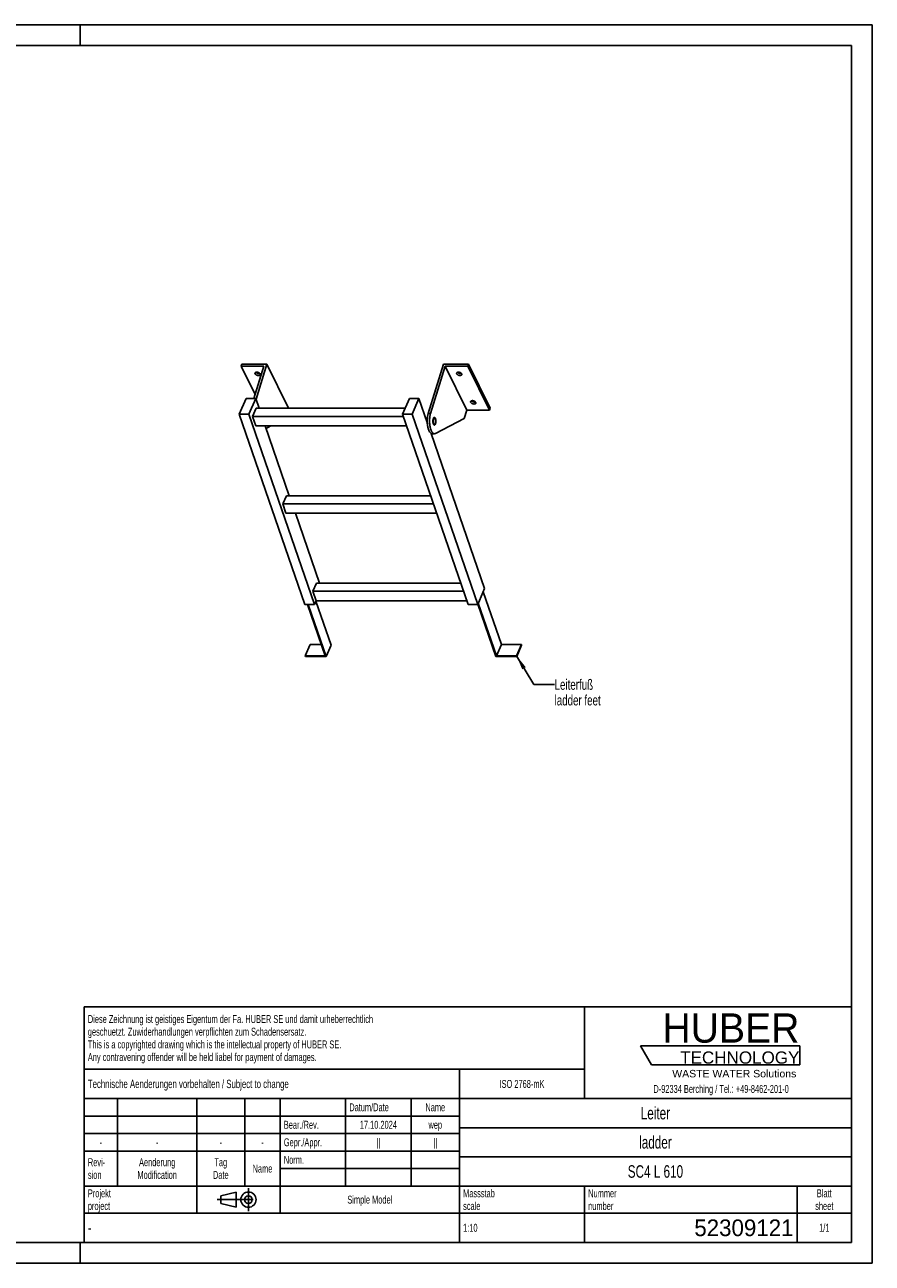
# Model space of a CAD drawing. Header units: millimetres. Extents: x 0 to 4200, y 0 to 2970.
# Tile 2 of 2: x 2167 to 4200, y 0 to 2970. Entities that reach past the tile are written whole.
import ezdxf

# ---------------------------------------------------------------- set-up
doc = ezdxf.new("R2010")
doc.units = ezdxf.units.MM
doc.header["$LTSCALE"] = 231
doc.linetypes.add('CENTER', pattern=[0.6, 0.375, -0.075, 0.075, -0.075])
doc.layers.get('0').update_dxf_attribs({"linetype": 'CONTINUOUS'})
for name, color, linetype in [('005_AXIS', 7, 'CONTINUOUS'), ('053_NOTES', 7, 'CONTINUOUS'), ('HUBER_Logo_BL1', 7, 'CONTINUOUS')]:
    doc.layers.add(name, color=color, linetype=linetype)
doc.styles.get("Standard").update_dxf_attribs({"font": 'txt', "width": 0.7})
doc.styles.add('TEXTSTYLE_2', font='txt')
doc.styles.add('TEXTSTYLE_3', font='arial.ttf')
doc.styles.add('TEXTSTYLE_5', font='txt', dxfattribs={"width": 0.8})
doc.styles.add('TEXTSTYLE_6', font='txt')
doc.dimstyles.get("Standard").update_dxf_attribs({"dimtxt": 25, "dimasz": 35, "dimexe": 2, "dimexo": 1, "dimtad": 1, "dimtxsty": 'Standard', "dimblk": '_FILLED', "dimblk1": '_FILLED', "dimblk2": '_FILLED', "dimcen": 0.09, "dimazin": 2, "dimtol": 1, "dimtp": 0.01, "dimtm": 0.01, "dimtfac": 1, "dimtofl": 0, "dimtmove": 0, "dimatfit": 3, "dimldrblk": '_FILLED', "dimfxl": 1, "dimtolj": 1, "dimarcsym": 0})

# ---------------------------------------------------------------- blocks, each defined once
blk = doc.blocks.new('HUBER_LOGO_BL1', base_point=(3837.5, 503.7))
at = {"layer": 'HUBER_Logo_BL1', "color": 5, "linetype": 'Continuous'}
for p, q in [((4026.4, 521), (3643.9, 521)), ((3643.9, 521), (3670.9, 476)), ((4026.4, 521), (4026.4, 476)), ((3670.9, 476), (4026.4, 476))]:
    blk.add_line(p, q, dxfattribs=at)
at = {"layer": 'HUBER_Logo_BL1', "color": 2, "linetype": 'Continuous', "attachment_point": 3, "line_spacing_factor": 0.78}
for s, insert, char_height, width, style in [('HUBER\\P\\fArial;\\H29.25;TECHNOLOGY ', (4025.4, 599.1), 70.2, 387.672, 'TEXTSTYLE_2'), ('WASTE WATER Solutions', (4018, 463.6), 18, 297.033, 'TEXTSTYLE_3')]:
    blk.add_mtext(s, dxfattribs=dict(at, insert=insert, char_height=char_height, width=width, style=style))
at = {"layer": 'HUBER_Logo_BL1', "color": 2, "linetype": 'Continuous', "insert": (3837.5, 427.4), "char_height": 19, "width": 810.893, "attachment_point": 2, "line_spacing_factor": 0.96}
blk.add_mtext('D-92334 Berching / Tel.: +49-8462-201-0', dxfattribs=at)
blk = doc.blocks.new('PROJEKTIONSMETHODE_1_BL2', base_point=(2680, 152.5))
at = {"color": 2, "linetype": 'CENTER'}
for p, q in [((2703.8, 180), (2703.8, 125)), ((2628.7, 152.5), (2731.3, 152.5))]:
    blk.add_line(p, q, dxfattribs=at)
at = {"color": 2, "linetype": 'Continuous'}
for p, q in [((2637.8, 161.7), (2674.5, 170.8)), ((2637.8, 143.3), (2637.8, 161.7)), ((2674.5, 134.2), (2674.5, 170.8)), ((2637.8, 143.3), (2674.5, 134.2))]:
    blk.add_line(p, q, dxfattribs=at)
for radius in [18.3, 9.17]:
    blk.add_circle((2703.8, 152.5), radius, dxfattribs=at)
blk = doc.blocks.new('*T10')
at = {"color": 3, "linetype": 'Continuous'}
for p, q in [((0, 0), (1840, 0)), ((0, 0), (0, -565)), ((1200, 0), (1200, -220)), ((1840, 0), (1840, -565)), ((0, -150), (1200, -150)), ((900, -150), (900, -565)), ((0, -220), (1840, -220)), ((80, -220), (80, -430)), ((270, -220), (270, -495)), ((385, -220), (385, -430)), ((470, -220), (470, -495)), ((627, -220), (627, -430)), ((784, -220), (784, -430)), ((0, -262), (900, -262)), ((900, -290), (1840, -290)), ((0, -304), (900, -304)), ((0, -346), (900, -346)), ((900, -360), (1840, -360)), ((470, -388), (900, -388)), ((0, -430), (1840, -430)), ((1200, -430), (1200, -565)), ((1710, -430), (1710, -565)), ((0, -495), (1840, -495)), ((0, -565), (1840, -565))]:
    blk.add_line(p, q, dxfattribs=at)
at = {"color": 2, "linetype": 'Continuous', "line_spacing_factor": 0.96}
for s, insert, char_height, width, attachment_point in [('Diese Zeichnung ist geistiges Eigentum der Fa. HUBER SE und damit urheberrechtlich \\Pgeschuetzt. Zuwiderhandlungen verpflichten zum Schadensersatz.\\PThis is a copyrighted drawing which is the intellectual property of HUBER SE.\\PAny contravening offender will be held liabel for payment of damages.', (8.75, -19.9), 19, 2214.8571, 1), ('Technische Aenderungen vorbehalten / Subject to change', (8.75, -175), 20, 1524.7619, 1), ('ISO 2768-mK', (1050, -175.5), 19, 332.9524, 2), ('Datum/Date', (635.75, -231.5), 19, 292.2381, 1), ('Name', (842, -231.5), 19, 126.6667, 2), ('Leiter', (1370, -240), 30, 240, 2), ('Bear./Rev.', (478.75, -273.5), 19, 272.3333, 1), ('17.10.2024', (705.5, -273.5), 19, 273.2381, 2), ('wep', (842, -273.5), 19, 99.5238, 2), ('-', (40, -315.5), 19, 34.381, 2), ('-', (175, -315.5), 19, 34.381, 2), ('-', (327.5, -315.5), 19, 34.381, 2), ('-', (427.5, -315.5), 19, 34.381, 2), ('Gepr./Appr.', (478.75, -315.5), 19, 299.4762, 1), ('||', (705.5, -315.5), 19, 50.6667, 2), ('||', (842, -315.5), 19, 50.6667, 2), ('ladder', (1370, -310), 30, 251.4286, 2), ('Revi-\\Psion', (8.75, -363.3), 19, 138.4286, 1), ('Aenderung\\PModification', (175, -363.3), 19, 303.0952, 2), ('Tag\\PDate', (327.5, -363.3), 19, 117.619, 2), ('Name', (427.5, -378.5), 19, 126.6667, 2), ('Norm. ', (478.75, -357.5), 19, 175.5238, 1), ('SC4 L 610', (1370, -380), 30, 417.1429, 2), ('Projekt\\Pproject', (8.75, -437.8), 19, 183.6667, 1), ('Massstab\\Pscale', (908.75, -437.8), 19, 224.381, 1), ('Nummer\\Pnumber', (1208.75, -437.8), 19, 186.381, 1), ('Blatt\\Psheet', (1775, -437.8), 19, 137.5238, 2), ('Simple Model', (685, -453), 19, 328.4286, 2), ('1:10', (908.75, -520.5), 19, 94.0952, 1), ('1/1', (1775, -520.5), 19, 79.619, 2)]:
    blk.add_mtext(s, dxfattribs=dict(at, insert=insert, char_height=char_height, width=width, attachment_point=attachment_point))
for s, insert, char_height, width, attachment_point, style in [('-', (8.75, -517.5), 25, 18.3333, 1, 'TEXTSTYLE_5'), ('52309121', (1701.25, -510), 40, 506.6667, 3, 'TEXTSTYLE_6')]:
    blk.add_mtext(s, dxfattribs=dict(at, insert=insert, char_height=char_height, width=width, attachment_point=attachment_point, style=style))
blk = doc.blocks.new('_FILLED')
at = {"color": 0, "linetype": 'ByBlock'}
blk.add_solid([(0, 0), (-1, 0.143), (-1, -0.143)], dxfattribs=at)

msp = doc.modelspace()

# ---------------------------------------------------------------- linework, layer by layer
at = {"color": 7, "linetype": 'Continuous'}
for p, q in [((0, 2970), (4200, 2970)), ((4200, 0), (4200, 2970)), ((2741.146, 2151.55), (2686.804, 2151.55)), ((2741.146, 2151.55), (2717.221, 2074.128)), ((2722.093, 2072.01), (2748.125, 2156.25)), ((3135.261, 2037.968), (3171.813, 2156.25)), ((3175.887, 2151.55), (3140.787, 2037.968)), ((3227.744, 2045.877), (3175.887, 2151.55)), ((3230.23, 2151.55), (3175.887, 2151.55)), ((2681.728, 2036.309), (2698.335, 2074.128)), ((2698.335, 2074.128), (2721.362, 2074.128)), ((2721.362, 2074.128), (2704.754, 2036.309)), ((2713.855, 2030.303), (2722.596, 2050.207)), ((2729.622, 2050.207), (2721.362, 2074.128)), ((3079.282, 2050.207), (2722.596, 2050.207)), ((2799.982, 2050.577), (2799.868, 2050.207)), ((3073.179, 2036.309), (3089.786, 2074.128)), ((3089.786, 2074.128), (3112.813, 2074.128)), ((3112.813, 2074.128), (3096.205, 2036.309)), ((3132.796, 2016.261), (3112.813, 2074.128)), ((2839.335, 1579.914), (2681.728, 2036.309)), ((2704.754, 2036.309), (2681.728, 2036.309)), ((2862.362, 1579.914), (2704.754, 2036.309)), ((2721.606, 2007.857), (2713.855, 2030.303)), ((3075.253, 2030.303), (2713.855, 2030.303)), ((3230.786, 1579.914), (3073.179, 2036.309)), ((3096.205, 2036.309), (3073.179, 2036.309)), ((3253.813, 1579.914), (3096.205, 2036.309)), ((3221.543, 2025.81), (3152.249, 1989.912)), ((3227.744, 2045.877), (3221.543, 2025.81)), ((3227.744, 2045.877), (3282.087, 2045.877)), ((2721.606, 2007.857), (3083.004, 2007.857)), ((2801.967, 1840.714), (2744.247, 2007.857)), ((2757.674, 2007.857), (2746.285, 2001.957)), ((3270.42, 1617.732), (3141.841, 1990.067)), ((3144.412, 1989.32), (3149.939, 1989.32)), ((2786.199, 1820.81), (2794.94, 1840.714)), ((2793.951, 1798.364), (2786.199, 1820.81)), ((3147.597, 1820.81), (2786.199, 1820.81)), ((3140.724, 1840.714), (2794.94, 1840.714)), ((2793.951, 1798.364), (3155.349, 1798.364)), ((2874.311, 1631.221), (2816.592, 1798.364)), ((2858.544, 1611.316), (2867.285, 1631.221)), ((2866.295, 1588.871), (2858.544, 1611.316)), ((3219.942, 1611.316), (2858.544, 1611.316)), ((3213.068, 1631.221), (2867.285, 1631.221)), ((3270.42, 1617.732), (3253.813, 1579.914)), ((3310.542, 1483.404), (3266.912, 1609.744)), ((2862.362, 1579.914), (2839.335, 1579.914)), ((2845.601, 1579.914), (2888.094, 1456.865)), ((2890.453, 1455.368), (2847.444, 1579.914)), ((2866.295, 1588.871), (2862.362, 1579.914)), ((2902.107, 1481.908), (2865.665, 1587.436)), ((2866.295, 1588.871), (3227.693, 1588.871)), ((3253.813, 1579.914), (3230.786, 1579.914)), ((3254.227, 1580.857), (3297.562, 1455.368)), ((3298.887, 1456.865), (3255.258, 1583.205)), ((2851.853, 1483.404), (2840.199, 1456.865)), ((2840.199, 1456.865), (2840.716, 1455.368)), ((2888.094, 1456.865), (2840.199, 1456.865)), ((2840.716, 1455.368), (2890.453, 1455.368)), ((2878.929, 1483.404), (2851.853, 1483.404)), ((2902.107, 1481.908), (2890.453, 1455.368)), ((3297.562, 1455.368), (3347.299, 1455.368)), ((3310.542, 1483.404), (3298.887, 1456.865)), ((3346.783, 1456.865), (3298.887, 1456.865)), ((3358.437, 1483.404), (3310.542, 1483.404)), ((3358.437, 1483.404), (3346.783, 1456.865)), ((3347.299, 1455.368), (3346.783, 1456.865)), ((3358.954, 1481.908), (3347.299, 1455.368)), ((3358.954, 1481.908), (3358.437, 1483.404)), ((0, 0), (4200, 0))]:
    msp.add_line(p, q, dxfattribs=at)
at = {"color": 3, "linetype": 'Continuous'}
for p, q in [((4200, 2970), (0, 2970)), ((2300, 2970), (2300, 2920)), ((4200, 2970), (4200, 0)), ((2300, 0), (2300, 50)), ((4200, 0), (0, 0))]:
    msp.add_line(p, q, dxfattribs=at)
at = {"color": 5, "linetype": 'Continuous'}
for p, q in [((4150, 2920), (50, 2920)), ((4150, 50), (4150, 2920)), ((50, 50), (4150, 50))]:
    msp.add_line(p, q, dxfattribs=at)
at = {"color": 9, "linetype": 'Continuous'}
msp.add_line((3135.261, 2037.968), (3140.787, 2037.968), dxfattribs=at)
at = {"color": 7, "linetype": 'Continuous'}
for points, knots in [([(3135.261, 2037.968), (3134.532, 2035.607), (3133.417, 2030.518), (3132.65, 2022.558), (3132.742, 2014.352), (3133.546, 2007.666), (3134.64, 2002.702), (3135.629, 1999.393), (3136.785, 1996.467), (3138.089, 1993.979), (3139.517, 1991.973), (3141.055, 1990.482), (3142.692, 1989.542), (3143.86, 1989.32), (3144.412, 1989.32)], [0, 0, 0, 0, 0.1393862, 0.29277846, 0.4502733, 0.60148397, 0.67169737, 0.73686463, 0.7961308, 0.84889738, 0.89493071, 0.93453672, 0.96882886, 1, 1, 1, 1]), ([(3140.787, 2037.968), (3140.058, 2035.607), (3138.943, 2030.518), (3138.176, 2022.558), (3138.269, 2014.352), (3139.072, 2007.666), (3140.167, 2002.702), (3141.155, 1999.393), (3142.312, 1996.467), (3143.615, 1993.979), (3145.044, 1991.973), (3146.581, 1990.482), (3148.218, 1989.542), (3149.386, 1989.32), (3149.939, 1989.32)], [0, 0, 0, 0, 0.1393862, 0.29277846, 0.4502733, 0.60148397, 0.67169737, 0.73686463, 0.7961308, 0.84889738, 0.89493071, 0.93453672, 0.96882886, 1, 1, 1, 1]), ([(3149.939, 1989.32), (3150.329, 1989.32), (3151.133, 1989.425), (3151.884, 1989.723), (3152.249, 1989.912)], [0, 0, 0, 0, 0.48713268, 1, 1, 1, 1])]:
    msp.add_open_spline(points, degree=3, knots=knots, dxfattribs=at)
at = {"layer": '005_AXIS', "color": 7, "linetype": 'Continuous'}
for p, q in [((2688.256, 2156.25), (2686.804, 2151.55)), ((2686.804, 2151.55), (2720.148, 2083.601)), ((2748.125, 2156.25), (2688.256, 2156.25)), ((2799.982, 2050.577), (2748.125, 2156.25)), ((3231.682, 2156.25), (3171.813, 2156.25)), ((3231.682, 2156.25), (3230.23, 2151.55)), ((3282.087, 2045.877), (3230.23, 2151.55)), ((3283.539, 2050.577), (3231.682, 2156.25)), ((3283.539, 2050.577), (3282.087, 2045.877)), ((3133.106, 2026.82), (3129.15, 2026.82)), ((3149.939, 2026.82), (3147.835, 2026.82)), ((3149.939, 2011.82), (3147.836, 2011.82))]:
    msp.add_line(p, q, dxfattribs=at)
for points, knots in [([(2719.903, 2132.902), (2719.751, 2133.212), (2719.538, 2133.847), (2719.587, 2134.524), (2719.679, 2134.821)], [0, 0, 0, 0, 0.5259898, 1, 1, 1, 1]), ([(2719.679, 2134.821), (2719.74, 2135.018), (2719.926, 2135.406), (2720.369, 2135.905), (2720.961, 2136.316), (2721.966, 2136.753), (2723.494, 2137.005), (2725.482, 2136.879), (2727.511, 2136.352), (2729.377, 2135.475), (2730.893, 2134.34), (2731.637, 2133.39), (2731.876, 2132.902)], [0, 0, 0, 0, 0.04317928, 0.08863394, 0.13810721, 0.19258206, 0.31675069, 0.45771902, 0.606659, 0.752863, 0.88624343, 1, 1, 1, 1]), ([(2732.1, 2130.983), (2732.039, 2130.786), (2731.852, 2130.397), (2731.409, 2129.899), (2730.818, 2129.488), (2729.813, 2129.051), (2728.284, 2128.799), (2726.297, 2128.925), (2724.268, 2129.452), (2722.402, 2130.329), (2720.886, 2131.464), (2720.142, 2132.414), (2719.903, 2132.902)], [0, 0, 0, 0, 0.04317928, 0.08863394, 0.13810721, 0.19258206, 0.31675069, 0.45771902, 0.606659, 0.752863, 0.88624343, 1, 1, 1, 1]), ([(2731.271, 2133.81), (2730.505, 2133.593), (2728.78, 2133.467), (2726.211, 2133.948), (2723.819, 2135.001), (2722.467, 2136.079), (2721.957, 2136.69)], [0, 0, 0, 0, 0.23501097, 0.50003303, 0.76503684, 1, 1, 1, 1]), ([(2731.876, 2132.902), (2732.028, 2132.592), (2732.241, 2131.957), (2732.191, 2131.28), (2732.1, 2130.983)], [0, 0, 0, 0, 0.5259898, 1, 1, 1, 1]), ([(3203.46, 2132.902), (3203.308, 2133.212), (3203.095, 2133.847), (3203.144, 2134.524), (3203.236, 2134.821)], [0, 0, 0, 0, 0.5259898, 1, 1, 1, 1]), ([(3203.236, 2134.821), (3203.297, 2135.018), (3203.483, 2135.406), (3203.926, 2135.905), (3204.518, 2136.316), (3205.523, 2136.753), (3207.051, 2137.005), (3209.039, 2136.879), (3211.068, 2136.352), (3212.934, 2135.475), (3214.45, 2134.34), (3215.194, 2133.39), (3215.433, 2132.902)], [0, 0, 0, 0, 0.04317928, 0.08863394, 0.13810721, 0.19258206, 0.31675069, 0.45771902, 0.606659, 0.752863, 0.88624343, 1, 1, 1, 1]), ([(3215.657, 2130.983), (3215.596, 2130.786), (3215.409, 2130.397), (3214.966, 2129.899), (3214.375, 2129.488), (3213.37, 2129.051), (3211.841, 2128.799), (3209.854, 2128.925), (3207.825, 2129.452), (3205.959, 2130.329), (3204.443, 2131.464), (3203.699, 2132.414), (3203.46, 2132.902)], [0, 0, 0, 0, 0.04317928, 0.08863394, 0.13810721, 0.19258206, 0.31675069, 0.45771902, 0.606659, 0.752863, 0.88624343, 1, 1, 1, 1]), ([(3214.828, 2133.81), (3214.062, 2133.593), (3212.337, 2133.467), (3209.768, 2133.948), (3207.376, 2135.001), (3206.024, 2136.079), (3205.514, 2136.69)], [0, 0, 0, 0, 0.23501097, 0.50003303, 0.76503684, 1, 1, 1, 1]), ([(3215.433, 2132.902), (3215.585, 2132.592), (3215.798, 2131.957), (3215.748, 2131.28), (3215.657, 2130.983)], [0, 0, 0, 0, 0.5259898, 1, 1, 1, 1]), ([(3237.014, 2064.525), (3236.862, 2064.835), (3236.649, 2065.47), (3236.699, 2066.147), (3236.791, 2066.444)], [0, 0, 0, 0, 0.5259898, 1, 1, 1, 1]), ([(3236.791, 2066.444), (3236.852, 2066.641), (3237.038, 2067.029), (3237.481, 2067.528), (3238.072, 2067.939), (3239.077, 2068.376), (3240.606, 2068.628), (3242.593, 2068.502), (3244.623, 2067.975), (3246.489, 2067.098), (3248.004, 2065.963), (3248.748, 2065.013), (3248.988, 2064.525)], [0, 0, 0, 0, 0.04317928, 0.08863394, 0.13810721, 0.19258206, 0.31675069, 0.45771902, 0.606659, 0.752863, 0.88624343, 1, 1, 1, 1]), ([(3249.211, 2062.606), (3249.15, 2062.409), (3248.964, 2062.02), (3248.521, 2061.522), (3247.93, 2061.111), (3246.925, 2060.674), (3245.396, 2060.422), (3243.409, 2060.548), (3241.379, 2061.075), (3239.513, 2061.952), (3237.998, 2063.087), (3237.254, 2064.037), (3237.014, 2064.525)], [0, 0, 0, 0, 0.04317928, 0.08863394, 0.13810721, 0.19258206, 0.31675069, 0.45771902, 0.606659, 0.752863, 0.88624343, 1, 1, 1, 1]), ([(3248.383, 2065.433), (3247.617, 2065.216), (3245.892, 2065.089), (3243.323, 2065.571), (3240.93, 2066.623), (3239.578, 2067.702), (3239.068, 2068.313)], [0, 0, 0, 0, 0.23501097, 0.50003303, 0.76503684, 1, 1, 1, 1]), ([(3248.988, 2064.525), (3249.14, 2064.215), (3249.353, 2063.58), (3249.303, 2062.903), (3249.211, 2062.606)], [0, 0, 0, 0, 0.5259898, 1, 1, 1, 1]), ([(3149.939, 2028.57), (3149.75, 2028.57), (3149.348, 2028.484), (3148.795, 2028.13), (3148.282, 2027.575), (3147.612, 2026.511), (3146.958, 2024.753), (3146.47, 2022.292), (3146.283, 2019.559), (3146.416, 2016.805), (3146.854, 2014.281), (3147.373, 2012.739), (3147.7, 2012.074)], [0, 0, 0, 0, 0.03139335, 0.06653603, 0.10789217, 0.15653915, 0.27536244, 0.41788485, 0.57383793, 0.73088447, 0.87653105, 1, 1, 1, 1]), ([(3149.939, 2026.82), (3149.786, 2026.82), (3149.46, 2026.75), (3149.012, 2026.463), (3148.596, 2026.013), (3148.052, 2025.15), (3147.522, 2023.725), (3147.126, 2021.73), (3146.975, 2019.514), (3147.082, 2017.28), (3147.438, 2015.234), (3147.859, 2013.984), (3148.123, 2013.445)], [0, 0, 0, 0, 0.03139335, 0.066536, 0.10789211, 0.15653911, 0.27536242, 0.41788483, 0.57383791, 0.73088448, 0.87653101, 1, 1, 1, 1]), ([(3152.178, 2026.565), (3152.032, 2026.863), (3151.729, 2027.396), (3151.182, 2028.047), (3150.585, 2028.467), (3150.144, 2028.57), (3149.939, 2028.57)], [0, 0, 0, 0, 0.31594771, 0.58208422, 0.80455749, 1, 1, 1, 1]), ([(3151.754, 2025.195), (3151.636, 2025.436), (3151.39, 2025.868), (3150.947, 2026.396), (3150.463, 2026.736), (3150.105, 2026.82), (3149.939, 2026.82)], [0, 0, 0, 0, 0.31594818, 0.58208432, 0.80455751, 1, 1, 1, 1]), ([(3149.939, 2010.07), (3150.127, 2010.07), (3150.529, 2010.155), (3151.082, 2010.509), (3151.595, 2011.064), (3152.266, 2012.128), (3152.919, 2013.886), (3153.408, 2016.347), (3153.594, 2019.08), (3153.462, 2021.835), (3153.023, 2024.359), (3152.504, 2025.901), (3152.178, 2026.565)], [0, 0, 0, 0, 0.03139335, 0.06653603, 0.10789217, 0.15653915, 0.27536244, 0.41788485, 0.57383793, 0.73088447, 0.87653105, 1, 1, 1, 1]), ([(3149.939, 2011.82), (3150.091, 2011.82), (3150.417, 2011.889), (3150.866, 2012.176), (3151.282, 2012.626), (3151.826, 2013.489), (3152.356, 2014.914), (3152.751, 2016.91), (3152.903, 2019.125), (3152.795, 2021.359), (3152.44, 2023.405), (3152.019, 2024.655), (3151.754, 2025.195)], [0, 0, 0, 0, 0.03139335, 0.066536, 0.10789211, 0.15653911, 0.27536242, 0.41788483, 0.57383791, 0.73088448, 0.87653101, 1, 1, 1, 1]), ([(3147.7, 2012.074), (3147.846, 2011.776), (3148.149, 2011.243), (3148.696, 2010.592), (3149.292, 2010.172), (3149.734, 2010.07), (3149.939, 2010.07)], [0, 0, 0, 0, 0.31594771, 0.58208422, 0.80455749, 1, 1, 1, 1]), ([(3148.123, 2013.445), (3148.242, 2013.203), (3148.487, 2012.771), (3148.931, 2012.243), (3149.414, 2011.903), (3149.772, 2011.82), (3149.939, 2011.82)], [0, 0, 0, 0, 0.31594818, 0.58208432, 0.80455751, 1, 1, 1, 1])]:
    msp.add_open_spline(points, degree=3, knots=knots, dxfattribs=at)

# ---------------------------------------------------------------- block references
msp.add_blockref('*T10', (2310, 615))
at = {"color": 2, "linetype": 'Continuous'}
msp.add_blockref('PROJEKTIONSMETHODE_1_BL2', (2680, 152.5), dxfattribs=at)
at = {"layer": 'HUBER_Logo_BL1'}
msp.add_blockref('HUBER_LOGO_BL1', (3837.497, 503.742), dxfattribs=at)

# ---------------------------------------------------------------- texts
at = {"layer": '053_NOTES', "color": 2, "linetype": 'Continuous', "insert": (3438.185, 1400.215), "char_height": 25, "width": 283.03571, "attachment_point": 1, "line_spacing_factor": 0.9}
msp.add_mtext('Leiterfuß\\Pladder feet', dxfattribs=at)

# ---------------------------------------------------------------- leaders
at = {"layer": '053_NOTES', "color": 2, "linetype": 'Continuous', "annotation_type": 0, "has_hookline": 1, "hookline_direction": 1, "text_width": 178.251}
msp.add_leader([(3346.783, 1456.865), (3388.185, 1387.715), (3438.185, 1387.715)], dimstyle='Standard', override={"dimtad": 0}, dxfattribs=at)

doc.saveas('drawing.dxf')
